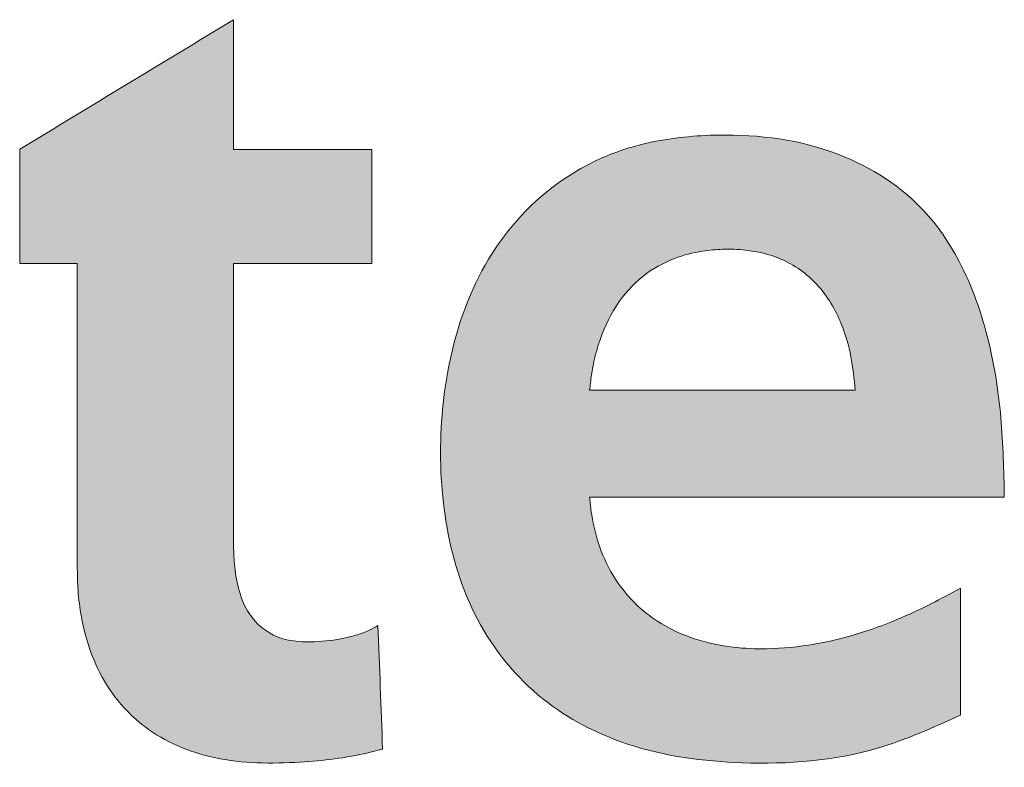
# Model space of a CAD drawing. Header units: millimetres. Extents: x -1 to 593, y -1 to 423.
# Tile 7 of 12: x 433 to 444, y 14 to 22. Entities that reach past the tile are written whole.
import ezdxf

# ---------------------------------------------------------------- set-up
doc = ezdxf.new("R2010")
doc.units = ezdxf.units.MM
doc.header["$LTSCALE"] = 0.25

# ---------------------------------------------------------------- blocks, each defined once
blk = doc.blocks.new('LOGO_sombreado')
at = {"linetype": 'Continuous'}
h = blk.add_hatch(color=7, dxfattribs=at)
edge = h.paths.add_edge_path(flags=0)
edge.add_line((30.337, 13.518), (30.337, 12.286))
edge.add_line((30.337, 12.286), (30.959, 12.286))
edge.add_line((30.959, 12.286), (30.959, 8.991))
edge.add_spline(control_points=[(30.959, 8.991), (30.96, 8.912), (30.964, 8.737), (31.002, 8.435), (31.093, 8.085), (31.294, 7.662), (31.714, 7.197), (32.466, 6.883), (33.306, 6.88), (33.914, 6.949), (34.205, 7.027), (34.256, 7.041)], knot_values=[1, 1, 1, 1, 1.051786, 1.114942, 1.199039, 1.287641, 1.419841, 1.600257, 1.8029, 1.96483, 2, 2, 2, 2], weights=[1, 1, 1, 1, 1, 1, 1, 1, 1, 1, 1, 1], degree=3, periodic=0)
edge.add_line((34.256, 7.041), (34.206, 8.375))
edge.add_spline(control_points=[(34.206, 8.375), (34.175, 8.357), (34.105, 8.316), (33.97, 8.268), (33.759, 8.217), (33.47, 8.188), (33.1, 8.217), (32.808, 8.46), (32.694, 8.764), (32.652, 9.022), (32.648, 9.183), (32.646, 9.255)], knot_values=[3, 3, 3, 3, 3.046639, 3.106422, 3.186605, 3.329255, 3.487089, 3.658935, 3.789624, 3.905168, 4, 4, 4, 4], weights=[1, 1, 1, 1, 1, 1, 1, 1, 1, 1, 1, 1], degree=3, periodic=0)
edge.add_line((32.646, 9.255), (32.646, 12.286))
edge.add_line((32.646, 12.286), (34.141, 12.286))
edge.add_line((34.141, 12.286), (34.141, 13.516))
edge.add_line((34.141, 13.516), (32.646, 13.516))
edge.add_line((32.646, 13.516), (32.646, 14.917))
edge.add_line((32.646, 14.917), (30.337, 13.518))
h = blk.add_hatch(color=7, dxfattribs=at)
edge = h.paths.add_edge_path(flags=0)
edge.add_spline(control_points=[(40.97, 9.759), (40.964, 10.047), (40.951, 10.631), (40.811, 11.515), (40.53, 12.294), (40.001, 13.041), (39.073, 13.598), (37.982, 13.711), (37.108, 13.609), (36.32, 13.326), (35.544, 12.69), (35.039, 11.652), (34.857, 10.569), (34.896, 9.483), (35.214, 8.409), (35.921, 7.539), (36.954, 7.007), (38.209, 6.843), (39.459, 6.936), (40.201, 7.273), (40.495, 7.406)], knot_values=[2, 2, 2, 2, 2.046636, 2.094673, 2.144469, 2.179489, 2.241297, 2.312824, 2.353394, 2.38323, 2.447727, 2.509726, 2.566319, 2.624545, 2.684606, 2.744772, 2.800798, 2.868547, 2.948019, 3, 3, 3, 3], weights=[1, 1, 1, 1, 1, 1, 1, 1, 1, 1, 1, 1, 1, 1, 1, 1, 1, 1, 1, 1, 1], degree=3, periodic=0)
edge.add_line((40.495, 7.406), (40.495, 8.777))
edge.add_spline(control_points=[(40.495, 8.777), (40.391, 8.721), (40.17, 8.6), (39.798, 8.427), (39.377, 8.273), (38.903, 8.159), (38.455, 8.115), (38.019, 8.132), (37.642, 8.212), (37.304, 8.36), (37.005, 8.573), (36.76, 8.859), (36.592, 9.21), (36.523, 9.494), (36.499, 9.675), (36.494, 9.74), (36.492, 9.759)], knot_values=[0, 0, 0, 0, 0.070474, 0.150335, 0.244816, 0.33762, 0.440531, 0.512328, 0.597394, 0.66882, 0.731042, 0.815182, 0.890714, 0.961299, 0.988276, 1, 1, 1, 1], weights=[1, 1, 1, 1, 1, 1, 1, 1, 1, 1, 1, 1, 1, 1, 1, 1, 1], degree=3, periodic=0)
edge.add_line((36.492, 9.759), (40.97, 9.759))
edge = h.paths.add_edge_path(flags=0)
edge.add_spline(control_points=[(36.492, 10.916), (36.495, 10.942), (36.503, 11.026), (36.528, 11.19), (36.598, 11.477), (36.754, 11.829), (37.044, 12.156), (37.378, 12.344), (37.679, 12.42), (37.938, 12.442), (38.222, 12.434), (38.592, 12.348), (38.978, 12.076), (39.209, 11.677), (39.324, 11.282), (39.348, 11.037), (39.36, 10.916)], knot_values=[0, 0, 0, 0, 0.017075, 0.053986, 0.106701, 0.206715, 0.298238, 0.38232, 0.449502, 0.495974, 0.549057, 0.631866, 0.736734, 0.842394, 0.921775, 1, 1, 1, 1], weights=[1, 1, 1, 1, 1, 1, 1, 1, 1, 1, 1, 1, 1, 1, 1, 1, 1], degree=3, periodic=0)
edge.add_line((39.36, 10.916), (36.492, 10.916))
at = {"color": 8, "linetype": 'Continuous', "lineweight": 0}
for points in [[(32.646, 14.917), (31.876, 14.451), (31.107, 13.984), (30.337, 13.518)], [(32.646, 13.516), (32.646, 13.983), (32.646, 14.45), (32.646, 14.917)], [(30.337, 13.518), (30.337, 13.107), (30.337, 12.697), (30.337, 12.286)], [(34.141, 13.516), (33.643, 13.516), (33.145, 13.516), (32.646, 13.516)], [(34.141, 12.286), (34.141, 12.696), (34.141, 13.106), (34.141, 13.516)], [(30.337, 12.286), (30.544, 12.286), (30.751, 12.286), (30.959, 12.286)], [(30.959, 12.286), (30.959, 11.188), (30.959, 10.089), (30.959, 8.991)], [(32.646, 9.255), (32.646, 10.266), (32.646, 11.276), (32.646, 12.286)], [(32.646, 12.286), (33.145, 12.286), (33.643, 12.286), (34.141, 12.286)], [(39.36, 10.916), (38.404, 10.916), (37.448, 10.916), (36.492, 10.916)], [(36.492, 9.759), (37.985, 9.759), (39.477, 9.759), (40.97, 9.759)], [(40.495, 7.406), (40.495, 7.863), (40.495, 8.32), (40.495, 8.777)], [(34.256, 7.041), (34.24, 7.486), (34.223, 7.93), (34.206, 8.375)]]:
    blk.add_open_spline(points, degree=3, dxfattribs=at)
for points, knots in [([(40.97, 9.759), (40.964, 10.047), (40.951, 10.631), (40.811, 11.515), (40.53, 12.294), (40.001, 13.041), (39.073, 13.598), (37.982, 13.711), (37.108, 13.609), (36.32, 13.326), (35.544, 12.69), (35.039, 11.652), (34.857, 10.569), (34.896, 9.483), (35.214, 8.409), (35.921, 7.539), (36.954, 7.007), (38.209, 6.843), (39.459, 6.936), (40.201, 7.273), (40.495, 7.406)], [2, 2, 2, 2, 2.046636, 2.094673, 2.144469, 2.179489, 2.241297, 2.312824, 2.353394, 2.38323, 2.447727, 2.509726, 2.566319, 2.624545, 2.684606, 2.744772, 2.800798, 2.868547, 2.948019, 3, 3, 3, 3]), ([(36.492, 10.916), (36.495, 10.942), (36.503, 11.026), (36.528, 11.19), (36.598, 11.477), (36.754, 11.829), (37.044, 12.156), (37.378, 12.344), (37.679, 12.42), (37.938, 12.442), (38.222, 12.434), (38.592, 12.348), (38.978, 12.076), (39.209, 11.677), (39.324, 11.282), (39.348, 11.037), (39.36, 10.916)], [0, 0, 0, 0, 0.017075, 0.053986, 0.106701, 0.206715, 0.298238, 0.38232, 0.449502, 0.495974, 0.549057, 0.631866, 0.736734, 0.842394, 0.921775, 1, 1, 1, 1]), ([(40.495, 8.777), (40.391, 8.721), (40.17, 8.6), (39.798, 8.427), (39.377, 8.273), (38.903, 8.159), (38.455, 8.115), (38.019, 8.132), (37.642, 8.212), (37.304, 8.36), (37.005, 8.573), (36.76, 8.859), (36.592, 9.21), (36.523, 9.494), (36.499, 9.675), (36.494, 9.74), (36.492, 9.759)], [0, 0, 0, 0, 0.070474, 0.150335, 0.244816, 0.33762, 0.440531, 0.512328, 0.597394, 0.66882, 0.731042, 0.815182, 0.890714, 0.961299, 0.988276, 1, 1, 1, 1]), ([(34.206, 8.375), (34.175, 8.357), (34.105, 8.316), (33.97, 8.268), (33.759, 8.217), (33.47, 8.188), (33.1, 8.217), (32.808, 8.46), (32.694, 8.764), (32.652, 9.022), (32.648, 9.183), (32.646, 9.255)], [3, 3, 3, 3, 3.046639, 3.106422, 3.186605, 3.329255, 3.487089, 3.658935, 3.789624, 3.905168, 4, 4, 4, 4]), ([(30.959, 8.991), (30.96, 8.912), (30.964, 8.737), (31.002, 8.435), (31.093, 8.085), (31.294, 7.662), (31.714, 7.197), (32.466, 6.883), (33.306, 6.88), (33.914, 6.949), (34.205, 7.027), (34.256, 7.041)], [1, 1, 1, 1, 1.051786, 1.114942, 1.199039, 1.287641, 1.419841, 1.600257, 1.8029, 1.96483, 2, 2, 2, 2])]:
    blk.add_open_spline(points, degree=3, knots=knots, dxfattribs=at)

msp = doc.modelspace()

# ---------------------------------------------------------------- block references
at = {"color": 7, "linetype": 'Continuous', "xscale": 1.034843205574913, "yscale": 1.034843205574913, "zscale": 1.034843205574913}
msp.add_blockref('LOGO_sombreado', (401.564, 6.552), dxfattribs=at)

doc.saveas('drawing.dxf')
